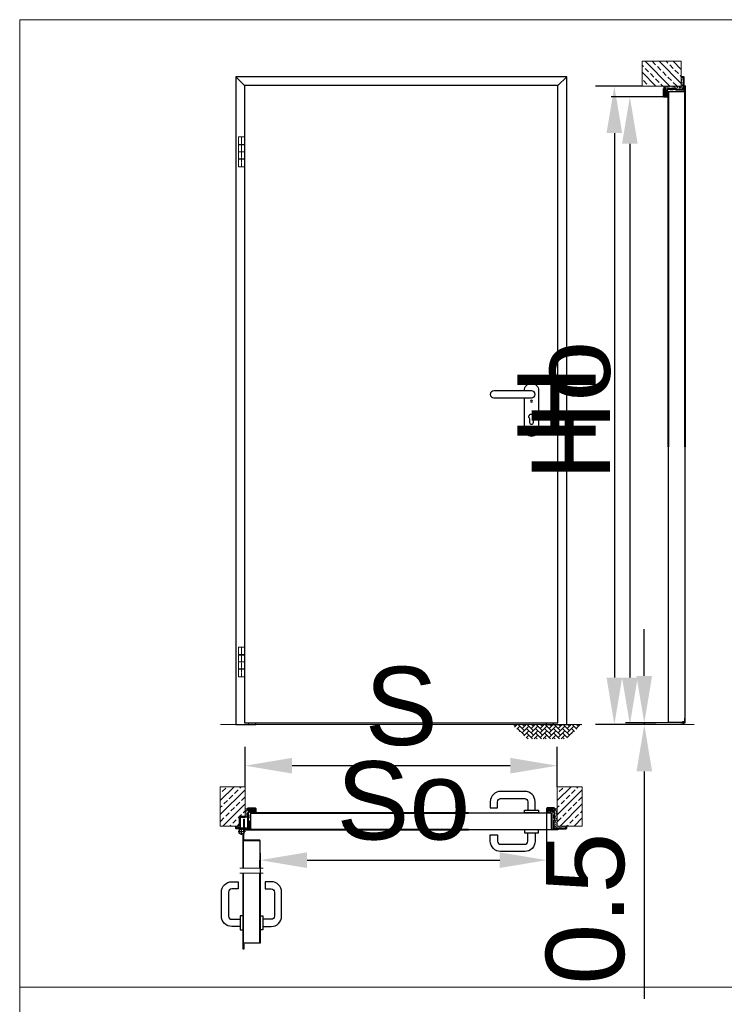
# Model space of a CAD drawing. Header units: millimetres. Extents: x 23192 to 149900, y -396339 to -79279.
# Tile 132 of 136: x 74770 to 74995, y -208640 to -208326. Entities that reach past the tile are written whole.
import ezdxf

# ---------------------------------------------------------------- set-up
doc = ezdxf.new("R2010")
doc.units = ezdxf.units.MM
doc.linetypes.add('CENTER', pattern=[0.6, 0.375, -0.075, 0.075, -0.075])
doc.layers.get('0').update_dxf_attribs({"lineweight": 0})
for name, color, linetype in [('GRUBA', 4, 'Continuous'), ('GRUBA-2', 210, 'Continuous'), ('GRUBA-4', 150, 'Continuous'), ('GRUBA-5', 200, 'Continuous'), ('WYMIAR-2', 230, 'Continuous'), ('zawias', 7, 'Continuous')]:
    doc.layers.add(name, color=color, linetype=linetype)
doc.layers.add('KRAWĘDZIE', color=7, linetype='Continuous', lineweight=20)
doc.layers.add('LINIA CIENKA', color=8, linetype='Continuous', lineweight=5)
doc.styles.get("Standard").update_dxf_attribs({"font": 'arial.ttf', "height": 25})
doc.dimstyles.new('1-1X6', dxfattribs={"dimscale": 6, "dimtxt": 2.5, "dimasz": 2.5, "dimexe": 1, "dimexo": 0, "dimgap": 1, "dimtad": 1, "dimrnd": 0.1, "dimdsep": 46, "dimtxsty": 'Standard', "dimcen": -2, "dimclrd": 256, "dimclre": 256, "dimclrt": 50, "dimadec": 0, "dimazin": 0, "dimtfac": 1, "dimtmove": 0, "dimatfit": 0, "dimfxl": 1, "dimtolj": 1, "dimarcsym": 0})

# ---------------------------------------------------------------- blocks, each defined once
blk = doc.blocks.new('nit4-2')
at = {"ltscale": 0.2}
blk.add_line((-2, 0), (2, 0), dxfattribs=at)
blk.add_lwpolyline([(-4, 0), (4, 0, -0.25)], format="xyb", close=True, dxfattribs=at)
blk = doc.blocks.new('nit4-1')
at = {"ltscale": 0.2}
blk.add_lwpolyline([(-2.3, 2), (2.3, 2, -0.515354), (2.7, 0), (-2.7, 0, -0.515354)], format="xyb", close=True, dxfattribs=at)
blk = doc.blocks.new('nit fi4')
at = {"ltscale": 0.2}
for p, q in [((-2, 1.6), (-2, 0)), ((2, 1.6), (2, 0))]:
    blk.add_line(p, q, dxfattribs=at)
at = {"color": 2, "linetype": 'CENTER', "ltscale": 0.1}
blk.add_line((0, 5.6), (0, -3), dxfattribs=at)
for name, p in [('nit4-2', (0, 0)), ('nit4-1', (0, 1.6))]:
    blk.add_blockref(name, p)
blk = doc.blocks.new('KL-prosta-1')
for p, q in [((0, 35), (0, 35)), ((22.5, 11.5), (22.5, 12.5)), ((0, -96.5), (0, -96.5))]:
    blk.add_line(p, q)
blk.add_lwpolyline([(22.5, 12.5, 0.414214), (0, 35, 0.414214), (-22.5, 12.5), (-22.5, -112, 0.414214), (0, -134.5, 0.414214), (22.5, -112), (22.5, -11.5)], format="xyb")
for points in [[(0, -11.5, -1), (0, 11.5), (120, 11.5, -1), (120, -11.5)], [(0, -96.5, 0.414214), (5, -91.5), (5, -78.4, 3.074773), (-5, -78.4), (-5, -91.5, 0.414214)]]:
    blk.add_lwpolyline(points, format="xyb", close=True)
for centre in [(0, -21.5), (0, -112)]:
    blk.add_circle(centre, 3)
blk = doc.blocks.new('KL-prosta-3')
blk.add_lwpolyline([(-11.5, 9), (-11.5, 36, -0.414214), (21.5, 69), (98.5, 69, -0.414214), (131.5, 36), (131.5, 16), (108.5, 16), (108.5, 36, 0.414214), (98.5, 46), (21.5, 46, 0.414214), (11.5, 36), (11.5, 9)], format="xyb", close=True)
blk.add_lwpolyline([(22.5, 0), (22.5, 9), (-22.5, 9), (-22.5, 0)], close=True)
blk = doc.blocks.new('*D266')
at = {"layer": 'DEFPOINTS', "color": 0, "transparency": 16777216}
for p in [(74968.83, -208346.92), (74959.98, -208550.92), (74973.35, -208550.92)]:
    blk.add_point(p, dxfattribs=at)
at = {"layer": 'WYMIAR-2', "lineweight": -2, "transparency": 16777216}
for p, q in [((74968.83, -208346.92), (74953.98, -208346.92)), ((74959.98, -208361.92), (74959.98, -208535.92)), ((74973.35, -208550.92), (74953.98, -208550.92))]:
    blk.add_line(p, q, dxfattribs=at)
at = {"layer": 'WYMIAR-2', "transparency": 16777216}
for points in [[(74957.48, -208361.92), (74962.48, -208361.92), (74959.98, -208346.92)], [(74957.48, -208535.92), (74962.48, -208535.92), (74959.98, -208550.92)]]:
    blk.add_solid(points, dxfattribs=at)
at = {"layer": 'WYMIAR-2', "color": 50, "transparency": 16777216, "insert": (74941.48, -208448.92), "char_height": 25, "attachment_point": 5, "rotation": 90}
blk.add_mtext('\\A1;H', dxfattribs=at)
blk = doc.blocks.new('*D267')
at = {"layer": 'DEFPOINTS', "color": 0, "transparency": 16777216}
for p in [(74975.8, -208350.32), (74964.93, -208550.92), (74973.35, -208550.92)]:
    blk.add_point(p, dxfattribs=at)
at = {"layer": 'WYMIAR-2', "lineweight": -2, "transparency": 16777216}
for p, q in [((74975.8, -208350.32), (74958.93, -208350.32)), ((74964.93, -208365.32), (74964.93, -208535.92)), ((74973.35, -208550.92), (74958.93, -208550.92))]:
    blk.add_line(p, q, dxfattribs=at)
at = {"layer": 'WYMIAR-2', "transparency": 16777216}
for points in [[(74962.43, -208365.32), (74967.43, -208365.32), (74964.93, -208350.32)], [(74962.43, -208535.92), (74967.43, -208535.92), (74964.93, -208550.92)]]:
    blk.add_solid(points, dxfattribs=at)
at = {"layer": 'WYMIAR-2', "color": 50, "transparency": 16777216, "insert": (74946.22, -208450.62), "char_height": 25, "attachment_point": 5, "rotation": 90}
blk.add_mtext('\\A1;Ho', dxfattribs=at)
blk = doc.blocks.new('*D271')
at = {"layer": 'DEFPOINTS', "color": 0, "transparency": 16777216}
for p in [(74969.54, -208550.92), (74973.35, -208550.92), (74981.19, -208550.42)]:
    blk.add_point(p, dxfattribs=at)
at = {"layer": 'WYMIAR-2', "lineweight": -2, "transparency": 16777216}
for p, q in [((74969.54, -208535.42), (74969.54, -208520.42)), ((74981.19, -208550.42), (74963.54, -208550.42)), ((74973.35, -208550.92), (74963.54, -208550.92)), ((74969.54, -208550.42), (74969.54, -208550.92)), ((74969.54, -208565.92), (74969.54, -208638.62))]:
    blk.add_line(p, q, dxfattribs=at)
at = {"layer": 'WYMIAR-2', "transparency": 16777216}
for points in [[(74967.04, -208535.42), (74972.04, -208535.42), (74969.54, -208550.42)], [(74967.04, -208565.92), (74972.04, -208565.92), (74969.54, -208550.92)]]:
    blk.add_solid(points, dxfattribs=at)
at = {"layer": 'WYMIAR-2', "color": 50, "transparency": 16777216, "insert": (74950.78, -208609.77), "char_height": 25, "attachment_point": 5, "rotation": 90}
blk.add_mtext('\\A1;0.5', dxfattribs=at)
blk = doc.blocks.new('*D272')
at = {"layer": 'DEFPOINTS', "color": 0, "transparency": 16777216}
for p in [(74842.06, -208564.09), (74842.06, -208570.84), (74941.76, -208570.84)]:
    blk.add_point(p, dxfattribs=at)
at = {"layer": 'WYMIAR-2', "lineweight": -2, "transparency": 16777216}
for p, q in [((74842.06, -208570.84), (74842.06, -208558.09)), ((74941.76, -208570.84), (74941.76, -208558.09)), ((74926.76, -208564.09), (74857.06, -208564.09))]:
    blk.add_line(p, q, dxfattribs=at)
at = {"layer": 'WYMIAR-2', "transparency": 16777216}
for points in [[(74857.06, -208561.59), (74857.06, -208566.59), (74842.06, -208564.09)], [(74926.76, -208561.59), (74926.76, -208566.59), (74941.76, -208564.09)]]:
    blk.add_solid(points, dxfattribs=at)
at = {"layer": 'WYMIAR-2', "color": 50, "transparency": 16777216, "insert": (74891.91, -208545.16), "char_height": 25, "attachment_point": 5}
blk.add_mtext('\\A1;S', dxfattribs=at)
blk = doc.blocks.new('*D273')
at = {"layer": 'DEFPOINTS', "color": 0, "transparency": 16777216}
for p in [(74938.36, -208578.84), (74846.83, -208592.09), (74938.36, -208594.28)]:
    blk.add_point(p, dxfattribs=at)
at = {"layer": 'WYMIAR-2', "lineweight": -2, "transparency": 16777216}
for p, q in [((74938.36, -208578.84), (74938.36, -208600.28)), ((74846.83, -208592.09), (74846.83, -208600.28)), ((74861.83, -208594.28), (74923.36, -208594.28))]:
    blk.add_line(p, q, dxfattribs=at)
at = {"layer": 'WYMIAR-2', "transparency": 16777216}
for points in [[(74861.83, -208591.78), (74861.83, -208596.78), (74846.83, -208594.28)], [(74923.36, -208591.78), (74923.36, -208596.78), (74938.36, -208594.28)]]:
    blk.add_solid(points, dxfattribs=at)
at = {"layer": 'WYMIAR-2', "color": 50, "transparency": 16777216, "insert": (74892.59, -208575.35), "char_height": 25, "attachment_point": 5}
blk.add_mtext('\\A1;So', dxfattribs=at)

msp = doc.modelspace()

# ---------------------------------------------------------------- hatches: boundary and pattern name
at = {"layer": 'GRUBA-4'}
h = msp.add_hatch(dxfattribs=at)
h.set_pattern_fill('ANSI37', color=254, scale=0.022, angle=270, style=0)
h.set_pattern_definition([(315, (74977.802384, -207673.30287), (0.049391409, 0.049391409), []), (45, (74977.802384, -207673.30287), (-0.049391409, 0.049391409), [])])
h.paths.add_polyline_path([(74978.802, -208347.916), (74978.802, -208348.116), (74977.802, -208348.116), (74977.802, -208347.916)])
h = msp.add_hatch(dxfattribs=at)
h.set_pattern_fill('ANSI37', color=254, scale=0.022, style=0)
h.set_pattern_definition([(45, (74168.444346, -208580.820536), (-0.049391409, 0.049391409), []), (135, (74168.444346, -208580.820536), (-0.049391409, -0.049391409), [])])
h.paths.add_polyline_path([(74843.058, -208579.821), (74843.258, -208579.821), (74843.258, -208580.821), (74843.058, -208580.821)])
h = msp.add_hatch(dxfattribs=at)
h.set_pattern_fill('ANSI37', color=254, scale=0.022, style=0)
h.set_pattern_definition([(45, (74155.144346, -208580.820536), (-0.0493914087, 0.0493914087), []), (135, (74155.144346, -208580.820536), (-0.0493914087, -0.0493914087), [])])
h.paths.add_polyline_path([(74940.759, -208579.821), (74940.559, -208579.821), (74940.559, -208580.821), (74940.759, -208580.821)])
at = {"layer": 'LINIA CIENKA'}
h = msp.add_hatch(dxfattribs=at)
h.set_pattern_fill('ANSI33', color=254, scale=0.5, angle=90)
h.set_pattern_definition([(135, (73408.9224, -208125.1507), (-2.245064, -2.245064), []), (135, (73408.9224, -208122.9057), (-2.245064, -2.245064), [1.5875, -0.79375])])
h.paths.add_polyline_path([(74968.826, -208338.986), (74968.826, -208346.916), (74981.352, -208346.916), (74981.352, -208338.986)])
h = msp.add_hatch(dxfattribs=at)
h.set_pattern_fill('AR-CONC', color=254, scale=0.003)
h.set_pattern_definition([(50, (75042.59347, -207024.2006), (0.546554, -0.04781726), [0.05715, -0.62865]), (355, (75042.5935, -207024.2006), (-0.10573026, 0.57317054), [0.04572, -0.50292175]), (100.451445, (75042.639, -207024.2046), (0.44082374, 0.52535326), [0.04857003, -0.53427073]), (46.1842, (75042.5935, -207024.0482), (0.81323712, -0.126127), [0.085725, -0.942975]), (96.63556, (75042.66124, -207024.0587), (0.7122124, 0.74227837), [0.07285507, -0.8014068]), (351.18415, (75042.5935, -207024.0482), (0.7122124, 0.7422784), [0.0685799, -0.7543792]), (21, (75042.66967, -207024.0863), (0.45484317, -0.3067956), [0.05715, -0.62865]), (326, (75042.6697, -207024.0863), (0.18540609, 0.5525639), [0.04572, -0.50292]), (71.451445, (75042.7076, -207024.11186), (0.64024926, 0.2457683), [0.04857003, -0.53426981]), (37.5, (75042.59347, -207024.2006), (0.00926581, 0.253665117), [0, -0.496824, 0, -0.51054, 0, -0.504825]), (7.5, (75042.59347, -207024.2006), (0.20045899, 0.300541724), [0, -0.291084, 0, -0.485394, 0, -0.192405]), (327.5, (75042.42355, -207024.2006), (0.406771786, -0.017186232), [0, -0.1905, 0, -0.59436, 0, -0.78867]), (317.5, (75042.34735, -207024.2006), (0.44438754, 0.07627947), [0, -0.24765, 0, -0.394716, 0, -0.56007])])
h.paths.add_polyline_path([(74982.102, -208344.166, 0.4142136), (74982.002, -208344.066), (74981.352, -208344.066), (74981.352, -208346.916), (74975.802, -208346.916), (74975.802, -208347.716), (74976.352, -208347.716), (74976.352, -208347.866), (74975.802, -208347.866, 0.4142136), (74975.702, -208347.966), (74975.702, -208348.616, -0.4142136), (74975.952, -208348.366), (74976.662, -208348.366, 0.2679492), (74976.748, -208348.316), (74976.994, -208347.891, -0.2679492), (74977.21, -208347.766), (74979.395, -208347.766, -0.2679492), (74979.611, -208347.891), (74979.626, -208347.916, 0.2679492), (74979.712, -208347.966), (74982.002, -208347.966, 0.4142136), (74982.102, -208347.866)])
h = msp.add_hatch(dxfattribs=at)
h.set_pattern_fill('AR-HBONE', color=254, scale=0.01)
h.set_pattern_definition([(45, (75042.5935, -207016.2006), (1e-16, 1.436841), [3.048, -1.016]), (135, (75043.3119, -207015.4822), (1e-16, 1.436841), [3.048, -1.016])])
h.paths.add_polyline_path([(74949.604, -208550.916), (74927.238, -208550.916), (74932.152, -208555.541), (74944.689, -208555.541)])
h = msp.add_hatch(dxfattribs=at)
h.set_pattern_fill('ANSI33', color=254, scale=0.5)
h.set_pattern_definition([(45, (74719.1234, -207010.9406), (-2.245064, 2.245064), []), (45, (74721.3684, -207010.9406), (-2.245064, 2.245064), [1.5875, -0.79375])])
h.paths.add_polyline_path([(74834.128, -208583.371), (74840.203, -208583.371), (74840.203, -208580.227), (74842.058, -208580.227), (74842.058, -208570.844), (74834.128, -208570.844)])
h = msp.add_hatch(dxfattribs=at)
h.set_pattern_fill('ANSI33', color=254, scale=0.5)
h.set_pattern_definition([(45, (75163.525, -207010.9406), (-2.245064, 2.245064), []), (45, (75165.77, -207010.9406), (-2.245064, 2.245064), [1.5875, -0.79375])])
h.paths.add_polyline_path([(74949.689, -208570.844), (74941.759, -208570.844), (74941.759, -208583.371), (74949.689, -208583.371)])
h = msp.add_hatch(dxfattribs=at)
h.set_pattern_fill('AR-CONC', color=254, scale=0.003)
h.set_pattern_definition([(50, (74719.12337, -207010.9406), (0.54655401, -0.04781726), [0.05715, -0.62865]), (355, (74719.1234, -207010.9406), (-0.10573026, 0.57317054), [0.04572, -0.50292175]), (100.451445, (74719.1689, -207010.9446), (0.44082374, 0.52535326), [0.04857003, -0.53427073]), (46.1842, (74719.1234, -207010.7882), (0.81323712, -0.12612698), [0.085725, -0.942975]), (96.63556, (74719.19114, -207010.7987), (0.7122124, 0.74227837), [0.07285507, -0.80140682]), (351.18415, (74719.1234, -207010.7882), (0.7122124, 0.74227837), [0.0685799, -0.7543792]), (21, (74719.19957, -207010.8263), (0.45484317, -0.3067956), [0.05715, -0.62865]), (326, (74719.1996, -207010.8263), (0.18540609, 0.5525639), [0.04572, -0.50292]), (71.451445, (74719.2375, -207010.85186), (0.64024926, 0.2457683), [0.04857003, -0.53426981]), (37.5, (74719.12337, -207010.9406), (0.00926581, 0.253665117), [0, -0.496824, 0, -0.51054, 0, -0.504825]), (7.5, (74719.12337, -207010.9406), (0.200458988, 0.300541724), [0, -0.291084, 0, -0.485394, 0, -0.192405]), (327.5, (74718.95345, -207010.9406), (0.406771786, -0.017186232), [0, -0.1905, 0, -0.59436, 0, -0.78867]), (317.5, (74718.87725, -207010.9406), (0.444387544, 0.07627947), [0, -0.24765, 0, -0.394716, 0, -0.56007])])
h.paths.add_polyline_path([(74842.908, -208579.228, -0.2679492), (74843.033, -208579.012), (74843.458, -208578.766, 0.2679492), (74843.508, -208578.68), (74843.508, -208577.971, -0.4142136), (74843.758, -208577.721), (74843.108, -208577.721, 0.4142136), (74843.008, -208577.821), (74843.008, -208578.371), (74842.858, -208578.371), (74842.858, -208577.821), (74842.058, -208577.821), (74842.058, -208580.227), (74840.203, -208580.227), (74840.203, -208583.371), (74839.208, -208583.371), (74839.208, -208584.021, 0.4142136), (74839.308, -208584.121), (74839.608, -208584.121), (74839.608, -208583.996), (74840.508, -208583.996), (74840.508, -208580.696), (74842.108, -208580.696), (74842.108, -208580.496), (74842.908, -208580.496)])
h = msp.add_hatch(dxfattribs=at)
h.set_pattern_fill('AR-CONC', color=254, scale=0.003)
h.set_pattern_definition([(50, (75042.59347, -207010.9406), (0.54655401, -0.04781726), [0.05715, -0.62865]), (355, (75042.5935, -207010.9406), (-0.10573026, 0.57317054), [0.04572, -0.50292175]), (100.451445, (75042.639, -207010.9446), (0.44082374, 0.52535326), [0.04857003, -0.53427073]), (46.1842, (75042.5935, -207010.7882), (0.81323712, -0.12612698), [0.085725, -0.942975]), (96.63556, (75042.66124, -207010.7987), (0.7122124, 0.74227837), [0.07285507, -0.80140682]), (351.18415, (75042.5935, -207010.7882), (0.7122124, 0.74227837), [0.0685799, -0.7543792]), (21, (75042.66967, -207010.8263), (0.45484317, -0.3067956), [0.05715, -0.62865]), (326, (75042.6697, -207010.8263), (0.18540609, 0.5525639), [0.04572, -0.50292]), (71.451445, (75042.7076, -207010.85186), (0.64024926, 0.2457683), [0.04857003, -0.53426981]), (37.5, (75042.59347, -207010.9406), (0.00926581, 0.253665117), [0, -0.496824, 0, -0.51054, 0, -0.504825]), (7.5, (75042.59347, -207010.9406), (0.200458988, 0.300541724), [0, -0.291084, 0, -0.485394, 0, -0.192405]), (327.5, (75042.42355, -207010.9406), (0.406771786, -0.017186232), [0, -0.1905, 0, -0.59436, 0, -0.78867]), (317.5, (75042.34735, -207010.9406), (0.444387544, 0.07627947), [0, -0.24765, 0, -0.394716, 0, -0.56007])])
h.paths.add_polyline_path([(74940.909, -208579.228), (74940.909, -208581.413, -0.2679492), (74940.784, -208581.629), (74940.759, -208581.644, 0.2679492), (74940.709, -208581.73), (74940.709, -208584.021, 0.4142136), (74940.809, -208584.121), (74944.509, -208584.121, 0.4142136), (74944.609, -208584.021), (74944.609, -208583.371), (74941.759, -208583.371), (74941.759, -208577.821), (74940.959, -208577.821), (74940.959, -208578.371), (74940.809, -208578.371), (74940.809, -208577.821, 0.4142136), (74940.709, -208577.721), (74940.059, -208577.721, -0.4142136), (74940.309, -208577.971), (74940.309, -208578.68, 0.2679492), (74940.359, -208578.766), (74940.784, -208579.012, -0.2679492)])

# ---------------------------------------------------------------- linework, layer by layer
at = {"color": 254, "linetype": 'CENTER', "ltscale": 0.2}
for p, q in [((74840.948, -208363.166), (74840.948, -208372.666)), ((74839.998, -208367.916), (74841.898, -208367.916)), ((74840.948, -208526.165), (74840.948, -208535.665)), ((74839.998, -208530.915), (74841.898, -208530.915)), ((74842.148, -208585.071), (74839.748, -208585.071)), ((74840.948, -208583.871), (74840.948, -208586.271))]:
    msp.add_line(p, q, dxfattribs=at)
at = {"color": 254, "ltscale": 0.2}
msp.add_line((74841.898, -208585.071), (74841.898, -208584.421), dxfattribs=at)
at = {"color": 254, "linetype": 'CENTER', "ltscale": 0.5}
for p, q in [((74840.408, -208596.851), (74847.828, -208596.851)), ((74840.408, -208598.387), (74847.828, -208598.387))]:
    msp.add_line(p, q, dxfattribs=at)
at = {"color": 254}
for points in [[(74770.076, -208325.686), (75045.777, -208325.686), (75045.777, -208634.901), (74770.076, -208634.901)], [(74770.076, -208634.901), (75597.181, -208634.901), (75597.181, -208659.901), (74770.076, -208659.901)]]:
    msp.add_lwpolyline(points, close=True, dxfattribs=at)
at = {"color": 254, "ltscale": 0.2}
msp.add_lwpolyline([(74840.948, -208584.421), (74843.348, -208584.421, 0.4142136), (74843.798, -208583.971), (74843.798, -208581.971), (74843.498, -208581.971), (74843.498, -208583.971, -0.4142136), (74843.348, -208584.121), (74840.948, -208584.121, 4.8260126), (74841.641, -208584.421), (74841.422, -208584.626)], format="xyb", dxfattribs=at)
msp.add_lwpolyline([(74841.898, -208584.121), (74841.898, -208581.171), (74841.598, -208581.171), (74841.598, -208584.121)], dxfattribs=at)
msp.add_circle((74840.948, -208585.071), 0.65, dxfattribs=at)
at = {"layer": 'GRUBA', "color": 254}
for p, q in [((74839.058, -208343.916), (74841.898, -208346.759)), ((74944.759, -208343.916), (74941.919, -208346.759)), ((74843.258, -208550.916), (74843.258, -208550.416)), ((74845.458, -208550.916), (74845.458, -208550.416)), ((74938.359, -208550.916), (74938.359, -208550.416)), ((74940.559, -208550.916), (74940.559, -208550.416))]:
    msp.add_line(p, q, dxfattribs=at)
msp.add_lwpolyline([(74938.359, -208550.916), (74944.759, -208550.916), (74944.759, -208343.916), (74839.058, -208343.916), (74839.058, -208550.916), (74845.458, -208550.916)], dxfattribs=at)
at = {"layer": 'GRUBA', "color": 254, "ltscale": 0.2}
for points in [[(74976.878, -208348.391), (74977.124, -208347.966, -0.2679492), (74977.21, -208347.916), (74979.395, -208347.916, -0.2679492), (74979.481, -208347.966), (74979.496, -208347.991, 0.2679492), (74979.712, -208348.116), (74982.002, -208348.116), (74982.002, -208348.116, 0.4142136), (74982.252, -208347.866), (74982.252, -208344.166, 0.4142136), (74982.002, -208343.916), (74981.352, -208343.916), (74981.352, -208344.066), (74982.002, -208344.066, -0.4142136), (74982.102, -208344.166), (74982.102, -208347.866, -0.4142136), (74982.002, -208347.966), (74979.712, -208347.966, -0.2679492), (74979.626, -208347.916), (74979.611, -208347.891, 0.2679492), (74979.395, -208347.766), (74977.21, -208347.766, 0.2679492), (74976.994, -208347.891), (74976.748, -208348.316, -0.2679492), (74976.662, -208348.366), (74975.952, -208348.366, 0.4142136), (74975.702, -208348.616), (74975.702, -208349.916, 0.4142136), (74975.952, -208350.166), (74976.802, -208350.166), (74975.802, -208350.166, -0.4142136), (74975.702, -208350.066), (74975.702, -208347.966, -0.4142136), (74975.802, -208347.866), (74976.352, -208347.866), (74976.352, -208347.716), (74975.802, -208347.716, 0.4142136), (74975.552, -208347.966), (74975.552, -208350.066, 0.4142136), (74975.802, -208350.316), (74976.802, -208350.316, 1), (74976.802, -208350.016), (74975.952, -208350.016, -0.4142136), (74975.852, -208349.916), (74975.852, -208348.616, -0.4142136), (74975.952, -208348.516), (74976.662, -208348.516, 0.2679492)], [(74843.533, -208578.896), (74843.108, -208579.142, 0.2679492), (74843.058, -208579.228), (74843.058, -208581.413, 0.2679492), (74843.108, -208581.499), (74843.133, -208581.514, -0.2679492), (74843.258, -208581.73), (74843.258, -208584.021), (74843.258, -208584.021, -0.4142136), (74843.008, -208584.271), (74839.308, -208584.271, -0.4142136), (74839.058, -208584.021), (74839.058, -208583.371), (74839.208, -208583.371), (74839.208, -208584.021, 0.4142136), (74839.308, -208584.121), (74843.008, -208584.121, 0.4142136), (74843.108, -208584.021), (74843.108, -208581.73, 0.2679492), (74843.058, -208581.644), (74843.033, -208581.629, -0.2679492), (74842.908, -208581.413), (74842.908, -208579.228, -0.2679492), (74843.033, -208579.012), (74843.458, -208578.766, 0.2679492), (74843.508, -208578.68), (74843.508, -208577.971, -0.4142136), (74843.758, -208577.721), (74845.058, -208577.721, -0.4142136), (74845.308, -208577.971), (74845.308, -208578.821), (74845.308, -208577.821, 0.4142136), (74845.208, -208577.721), (74843.108, -208577.721, 0.4142136), (74843.008, -208577.821), (74843.008, -208578.371), (74842.858, -208578.371), (74842.858, -208577.821, -0.4142136), (74843.108, -208577.571), (74845.208, -208577.571, -0.4142136), (74845.458, -208577.821), (74845.458, -208578.821, -1), (74845.158, -208578.821), (74845.158, -208577.971, 0.4142136), (74845.058, -208577.871), (74843.758, -208577.871, 0.4142136), (74843.658, -208577.971), (74843.658, -208578.68, -0.2679492)], [(74940.284, -208578.896), (74940.709, -208579.142, -0.2679492), (74940.759, -208579.228), (74940.759, -208581.413, -0.2679492), (74940.709, -208581.499), (74940.684, -208581.514, 0.2679492), (74940.559, -208581.73), (74940.559, -208584.021), (74940.559, -208584.021, 0.4142136), (74940.809, -208584.271), (74944.509, -208584.271, 0.4142136), (74944.759, -208584.021), (74944.759, -208583.371), (74944.609, -208583.371), (74944.609, -208584.021, -0.4142136), (74944.509, -208584.121), (74940.809, -208584.121, -0.4142136), (74940.709, -208584.021), (74940.709, -208581.73, -0.2679492), (74940.759, -208581.644), (74940.784, -208581.629, 0.2679492), (74940.909, -208581.413), (74940.909, -208579.228, 0.2679492), (74940.784, -208579.012), (74940.359, -208578.766, -0.2679492), (74940.309, -208578.68), (74940.309, -208577.971, 0.4142136), (74940.059, -208577.721), (74938.759, -208577.721, 0.4142136), (74938.509, -208577.971), (74938.509, -208578.821), (74938.509, -208577.821, -0.4142136), (74938.609, -208577.721), (74940.709, -208577.721, -0.4142136), (74940.809, -208577.821), (74940.809, -208578.371), (74940.959, -208578.371), (74940.959, -208577.821, 0.4142136), (74940.709, -208577.571), (74938.609, -208577.571, 0.4142136), (74938.359, -208577.821), (74938.359, -208578.821, 1), (74938.659, -208578.821), (74938.659, -208577.971, -0.4142136), (74938.759, -208577.871), (74940.059, -208577.871, -0.4142136), (74940.159, -208577.971), (74940.159, -208578.68, 0.2679492)]]:
    msp.add_lwpolyline(points, format="xyb", close=True, dxfattribs=at)
at = {"layer": 'GRUBA-2', "color": 254}
for points in [[(74841.898, -208538.915), (74841.898, -208550.416), (74941.919, -208550.416), (74941.919, -208346.759), (74841.898, -208346.759), (74841.898, -208375.916)], [(74841.898, -208375.916), (74841.898, -208538.915)]]:
    msp.add_lwpolyline(points, dxfattribs=at)
at = {"layer": 'GRUBA-2', "color": 254, "ltscale": 0.2}
for points in [[(74982.512, -208462.216), (74982.512, -208346.876, 1), (74982.432, -208346.876), (74982.432, -208348.356), (74982.352, -208348.356), (74982.352, -208346.876, -1), (74982.592, -208346.876), (74982.592, -208462.216)], [(74977.172, -208462.216), (74977.172, -208348.756, -0.4142136), (74977.272, -208348.656), (74982.412, -208348.656, 0.4142136), (74982.432, -208348.636), (74982.432, -208347.056), (74982.512, -208347.056), (74982.512, -208348.636, -0.4142136), (74982.412, -208348.736), (74977.272, -208348.736, 0.4142136), (74977.252, -208348.756), (74977.252, -208462.216)], [(74977.172, -208462.216), (74977.172, -208550.236, 0.4142136), (74977.272, -208550.336), (74982.412, -208550.336, 0.4142136), (74982.512, -208550.236), (74982.512, -208548.936), (74982.432, -208548.936), (74982.432, -208550.236, -0.4142136), (74982.412, -208550.256), (74977.272, -208550.256, -0.4142136), (74977.252, -208550.236), (74977.252, -208462.216)], [(74982.512, -208462.216), (74982.512, -208550.316, -0.4142136), (74982.492, -208550.336), (74981.192, -208550.336), (74981.192, -208550.416), (74982.492, -208550.416, 0.4142136), (74982.592, -208550.316), (74982.592, -208462.216)], [(74913.454, -208579.191), (74843.898, -208579.191, 0.4142136), (74843.798, -208579.291), (74843.798, -208584.431, -0.4142136), (74843.778, -208584.451), (74842.198, -208584.451), (74842.198, -208584.531), (74843.778, -208584.531, 0.4142136), (74843.878, -208584.431), (74843.878, -208579.291, -0.4142136), (74843.898, -208579.271), (74913.454, -208579.271)], [(74913.454, -208579.191), (74939.919, -208579.191, -0.4142136), (74940.019, -208579.291), (74940.019, -208584.431, 0.4142136), (74940.039, -208584.451), (74941.619, -208584.451), (74941.619, -208584.531), (74940.039, -208584.531, -0.4142136), (74939.939, -208584.431), (74939.939, -208579.291, 0.4142136), (74939.919, -208579.271), (74913.454, -208579.271)], [(74841.488, -208596.851), (74841.488, -208586.141, -1), (74841.568, -208586.141), (74841.568, -208587.621), (74841.648, -208587.621), (74841.648, -208586.141, 1), (74841.408, -208586.141), (74841.408, -208596.851)], [(74913.454, -208584.531), (74842.018, -208584.531, -1), (74842.018, -208584.451), (74843.498, -208584.451), (74843.498, -208584.371), (74842.018, -208584.371, 1), (74842.018, -208584.611), (74913.454, -208584.611)], [(74913.454, -208584.531), (74941.799, -208584.531, 1), (74941.799, -208584.451), (74940.319, -208584.451), (74940.319, -208584.371), (74941.799, -208584.371, -1), (74941.799, -208584.611), (74913.454, -208584.611)], [(74846.828, -208596.851), (74846.828, -208588.021, 0.4142136), (74846.728, -208587.921), (74841.588, -208587.921, -0.4142136), (74841.568, -208587.901), (74841.568, -208586.321), (74841.488, -208586.321), (74841.488, -208587.901, 0.4142136), (74841.588, -208588.001), (74846.728, -208588.001, -0.4142136), (74846.748, -208588.021), (74846.748, -208596.851)], [(74841.488, -208598.387), (74841.488, -208622.597, 1), (74841.568, -208622.597), (74841.568, -208621.117), (74841.648, -208621.117), (74841.648, -208622.597, -1), (74841.408, -208622.597), (74841.408, -208598.387)], [(74846.828, -208598.387), (74846.828, -208620.717, -0.4142136), (74846.728, -208620.817), (74841.588, -208620.817, 0.4142136), (74841.568, -208620.837), (74841.568, -208622.417), (74841.488, -208622.417), (74841.488, -208620.837, -0.4142136), (74841.588, -208620.737), (74846.728, -208620.737, 0.4142136), (74846.748, -208620.717), (74846.748, -208598.387)]]:
    msp.add_lwpolyline(points, format="xyb", dxfattribs=at)
for points in [[(74841.408, -208596.851), (74841.408, -208594.252)], [(74841.408, -208596.851), (74841.408, -208594.252)], [(74841.488, -208594.252), (74841.488, -208596.851)], [(74846.748, -208596.851), (74846.748, -208594.252)], [(74846.748, -208596.851), (74846.748, -208594.252)], [(74846.828, -208594.252), (74846.828, -208596.851)]]:
    msp.add_lwpolyline(points, dxfattribs=at)
at = {"layer": 'GRUBA-4', "color": 254}
for p, q in [((74975.852, -208348.738), (74975.852, -208349.867)), ((74975.852, -208349.867), (74975.988, -208350.003)), ((74975.867, -208348.703), (74976.038, -208348.532)), ((74976.245, -208348.817), (74975.952, -208348.817)), ((74975.952, -208348.817), (74975.952, -208349.767)), ((74976.458, -208349.767), (74975.952, -208349.767)), ((74975.994, -208348.717), (74976.108, -208348.603)), ((74976.152, -208348.717), (74975.994, -208348.717)), ((74975.994, -208349.867), (74976.058, -208349.932)), ((74976.171, -208349.867), (74975.994, -208349.867)), ((74976.245, -208348.817), (74976.125, -208349.303)), ((74976.125, -208349.303), (74976.458, -208349.767)), ((74976.152, -208348.717), (74976.338, -208348.532)), ((74976.171, -208349.867), (74976.307, -208350.003)), ((74976.348, -208348.817), (74976.233, -208349.282)), ((74976.233, -208349.282), (74976.595, -208349.787)), ((74976.294, -208348.717), (74976.408, -208348.603)), ((74976.452, -208348.717), (74976.294, -208348.717)), ((74976.313, -208349.867), (74976.378, -208349.932)), ((74976.448, -208349.867), (74976.313, -208349.867)), ((74976.552, -208348.817), (74976.348, -208348.817)), ((74976.452, -208348.717), (74976.638, -208348.532)), ((74976.493, -208349.94), (74976.454, -208350.017)), ((74976.552, -208348.817), (74976.552, -208349.145)), ((74976.594, -208348.717), (74976.708, -208348.603)), ((74976.594, -208348.717), (74976.652, -208348.738)), ((74976.652, -208348.738), (74976.652, -208349.145)), ((74976.707, -208349.195), (74977.013, -208349.165)), ((74976.717, -208349.295), (74976.979, -208349.269)), ((74977.022, -208349.751), (74977.022, -208349.309)), ((74977.122, -208349.78), (74977.122, -208349.265)), ((74843.844, -208577.885), (74843.673, -208578.056)), ((74843.859, -208578.171), (74843.673, -208578.356)), ((74843.859, -208578.471), (74843.673, -208578.656)), ((74843.859, -208578.012), (74843.744, -208578.127)), ((74843.859, -208578.312), (74843.744, -208578.427)), ((74843.859, -208578.612), (74843.744, -208578.727)), ((74843.859, -208578.171), (74843.859, -208578.012)), ((74843.859, -208578.471), (74843.859, -208578.312)), ((74843.859, -208578.612), (74843.88, -208578.671)), ((74843.88, -208577.871), (74845.009, -208577.871)), ((74843.88, -208578.671), (74844.287, -208578.671)), ((74843.959, -208578.263), (74843.959, -208577.971)), ((74843.959, -208577.971), (74844.909, -208577.971)), ((74843.959, -208578.263), (74844.444, -208578.143)), ((74843.959, -208578.366), (74844.424, -208578.251)), ((74843.959, -208578.571), (74843.959, -208578.366)), ((74843.959, -208578.571), (74844.287, -208578.571)), ((74844.337, -208578.725), (74844.307, -208579.031)), ((74844.922, -208579.141), (74844.406, -208579.141)), ((74844.436, -208578.735), (74844.411, -208578.997)), ((74844.424, -208578.251), (74844.928, -208578.613)), ((74844.444, -208578.143), (74844.909, -208578.476)), ((74844.893, -208579.041), (74844.45, -208579.041)), ((74844.909, -208578.476), (74844.909, -208577.971)), ((74845.009, -208577.871), (74845.144, -208578.006)), ((74845.009, -208578.012), (74845.073, -208578.077)), ((74845.009, -208578.19), (74845.009, -208578.012)), ((74845.009, -208578.19), (74845.144, -208578.325)), ((74845.009, -208578.331), (74845.073, -208578.396)), ((74845.009, -208578.467), (74845.009, -208578.331)), ((74845.081, -208578.511), (74845.159, -208578.472)), ((74938.736, -208578.511), (74938.658, -208578.472)), ((74938.808, -208577.871), (74938.673, -208578.006)), ((74938.808, -208578.19), (74938.673, -208578.325)), ((74938.808, -208578.012), (74938.744, -208578.077)), ((74938.808, -208578.331), (74938.744, -208578.396)), ((74939.938, -208577.871), (74938.808, -208577.871)), ((74938.808, -208578.19), (74938.808, -208578.012)), ((74938.808, -208578.467), (74938.808, -208578.331)), ((74939.393, -208578.251), (74938.889, -208578.613)), ((74938.895, -208579.141), (74939.411, -208579.141)), ((74938.908, -208578.476), (74938.908, -208577.971)), ((74939.858, -208577.971), (74938.908, -208577.971)), ((74939.373, -208578.143), (74938.908, -208578.476)), ((74938.924, -208579.041), (74939.367, -208579.041)), ((74939.858, -208578.263), (74939.373, -208578.143)), ((74939.381, -208578.735), (74939.407, -208578.997)), ((74939.858, -208578.366), (74939.393, -208578.251)), ((74939.481, -208578.725), (74939.51, -208579.031)), ((74939.858, -208578.571), (74939.53, -208578.571)), ((74939.938, -208578.671), (74939.53, -208578.671)), ((74939.858, -208578.263), (74939.858, -208577.971)), ((74939.858, -208578.571), (74939.858, -208578.366)), ((74939.958, -208578.612), (74939.938, -208578.671)), ((74939.958, -208578.012), (74940.073, -208578.127)), ((74939.958, -208578.171), (74939.958, -208578.012)), ((74939.958, -208578.171), (74940.144, -208578.356)), ((74939.958, -208578.312), (74940.073, -208578.427)), ((74939.958, -208578.471), (74939.958, -208578.312)), ((74939.958, -208578.471), (74940.144, -208578.656)), ((74939.958, -208578.612), (74940.073, -208578.727)), ((74939.973, -208577.885), (74940.144, -208578.056))]:
    msp.add_line(p, q, dxfattribs=at)
for points in [[(74977.802, -208348.116), (74977.802, -208347.916), (74978.802, -208347.916), (74978.802, -208348.116)], [(74843.258, -208580.821), (74843.058, -208580.821), (74843.058, -208579.821), (74843.258, -208579.821)], [(74940.559, -208580.821), (74940.759, -208580.821), (74940.759, -208579.821), (74940.559, -208579.821)]]:
    msp.add_lwpolyline(points, close=True, dxfattribs=at)
for centre, radius, start, end in [((74975.902, -208348.738), 0.05, 135, 180), ((74976.023, -208349.967), 0.05, 225, 270), ((74976.023, -208349.967), 0.05, 270, 45), ((74976.073, -208348.567), 0.05, 90, 135), ((74976.073, -208348.567), 0.05, 315, 90), ((74976.342, -208349.967), 0.05, 225, 270), ((74976.373, -208348.567), 0.05, 90, 135), ((74976.342, -208349.967), 0.05, 270, 45), ((74976.373, -208348.567), 0.05, 315, 90), ((74976.448, -208349.917), 0.05, 333.42534, 90), ((74976.702, -208349.145), 0.15, 180, 275.56341), ((74976.798, -208349.641), 0.25, 215.62394, 333.86258), ((74976.673, -208348.567), 0.05, 90, 135), ((74976.702, -208349.145), 0.05, 180, 275.56341), ((74976.673, -208348.567), 0.05, 315, 90), ((74976.812, -208349.714), 0.302, 268.12838, 310.27371), ((74976.982, -208349.309), 0.04, 0, 95.56341), ((74976.233, -208349.282), 1.019, 319.45857, 330.74497), ((74977.022, -208349.265), 0.1, 0, 95.56341), ((74843.709, -208578.091), 0.05, 135, 180), ((74843.709, -208578.091), 0.05, 180, 315), ((74843.709, -208578.391), 0.05, 135, 180), ((74843.709, -208578.391), 0.05, 180, 315), ((74843.709, -208578.691), 0.05, 135, 180), ((74843.709, -208578.691), 0.05, 180, 315), ((74843.88, -208577.921), 0.05, 90, 135), ((74844.287, -208578.721), 0.15, 354.43659, 90), ((74844.287, -208578.721), 0.05, 354.43659, 90), ((74844.406, -208579.041), 0.1, 174.43659, 270), ((74844.45, -208579.001), 0.04, 174.43659, 270), ((74844.783, -208578.816), 0.25, 296.13742, 54.37606), ((74844.424, -208578.251), 1.019, 299.25503, 310.54143), ((74845.059, -208578.467), 0.05, 180, 296.57466), ((74845.109, -208578.041), 0.05, 225, 0), ((74845.109, -208578.36), 0.05, 225, 0), ((74844.856, -208578.83), 0.302, 319.72629, 1.87162), ((74845.109, -208578.041), 0.05, 0, 45), ((74845.109, -208578.36), 0.05, 0, 45), ((74938.708, -208578.041), 0.05, 135, 180), ((74938.708, -208578.041), 0.05, 180, 315), ((74938.708, -208578.36), 0.05, 135, 180), ((74938.708, -208578.36), 0.05, 180, 315), ((74938.962, -208578.83), 0.302, 178.12838, 220.27371), ((74939.393, -208578.251), 1.019, 229.45857, 240.74497), ((74938.758, -208578.467), 0.05, 243.42534, 0), ((74939.034, -208578.816), 0.25, 125.62394, 243.86258), ((74939.367, -208579.001), 0.04, 270, 5.56341), ((74939.53, -208578.721), 0.15, 90, 185.56341), ((74939.411, -208579.041), 0.1, 270, 5.56341), ((74939.53, -208578.721), 0.05, 90, 185.56341), ((74939.938, -208577.921), 0.05, 45, 90), ((74940.108, -208578.091), 0.05, 225, 0), ((74940.108, -208578.391), 0.05, 225, 0), ((74940.108, -208578.691), 0.05, 225, 0), ((74940.108, -208578.091), 0.05, 0, 45), ((74940.108, -208578.391), 0.05, 0, 45), ((74940.108, -208578.691), 0.05, 0, 45)]:
    msp.add_arc(centre, radius, start, end, dxfattribs=at)
at = {"layer": 'GRUBA-5', "color": 254, "ltscale": 0.2}
for p, q in [((74841.358, -208583.996), (74841.358, -208584.121)), ((74842.358, -208583.996), (74842.358, -208584.121))]:
    msp.add_line(p, q, dxfattribs=at)
msp.add_lwpolyline([(74841.898, -208583.996), (74842.908, -208583.996, 0.4142136), (74842.983, -208583.921), (74842.983, -208583.321), (74843.108, -208583.321), (74843.108, -208583.921, -0.4142136), (74842.908, -208584.121), (74839.608, -208584.121), (74839.608, -208583.996), (74841.598, -208583.996)], format="xyb", dxfattribs=at)
at = {"layer": 'KRAWĘDZIE', "color": 254}
for p, q in [((74975.802, -208347.716), (74975.802, -208346.916)), ((74839.998, -208365.566), (74841.898, -208365.566)), ((74839.998, -208365.716), (74841.898, -208365.716)), ((74840.348, -208365.566), (74840.348, -208365.716)), ((74841.548, -208365.566), (74841.548, -208365.716)), ((74839.998, -208370.116), (74841.898, -208370.116)), ((74839.998, -208370.266), (74841.898, -208370.266)), ((74840.348, -208370.116), (74840.348, -208370.266)), ((74841.548, -208370.116), (74841.548, -208370.266)), ((74839.998, -208528.565), (74841.898, -208528.565)), ((74839.998, -208528.715), (74841.898, -208528.715)), ((74840.348, -208528.565), (74840.348, -208528.715)), ((74841.548, -208528.565), (74841.548, -208528.715)), ((74839.998, -208533.115), (74841.898, -208533.115)), ((74839.998, -208533.265), (74841.898, -208533.265)), ((74840.348, -208533.115), (74840.348, -208533.265)), ((74841.548, -208533.115), (74841.548, -208533.265)), ((74834.178, -208550.916), (74949.604, -208550.916)), ((74973.346, -208550.916), (74985.499, -208550.916)), ((74834.128, -208570.844), (74842.058, -208570.844)), ((74834.128, -208583.371), (74834.128, -208570.844)), ((74842.058, -208570.844), (74842.058, -208580.227)), ((74842.858, -208577.821), (74842.058, -208577.821)), ((74940.959, -208577.821), (74941.759, -208577.821)), ((74840.203, -208583.371), (74840.203, -208580.227)), ((74842.058, -208580.227), (74840.203, -208580.227)), ((74840.203, -208583.371), (74834.128, -208583.371))]:
    msp.add_line(p, q, dxfattribs=at)
for points in [[(74968.826, -208346.916), (74968.826, -208338.986), (74981.352, -208338.986), (74981.352, -208346.916)], [(74941.759, -208570.844), (74949.689, -208570.844), (74949.689, -208583.371), (74941.759, -208583.371)]]:
    msp.add_lwpolyline(points, close=True, dxfattribs=at)
for points in [[(74841.898, -208365.566), (74841.898, -208363.166), (74839.998, -208363.166), (74839.998, -208365.566)], [(74839.998, -208365.716), (74839.998, -208370.116)], [(74841.898, -208370.116), (74841.898, -208365.716)], [(74839.998, -208370.266), (74839.998, -208372.666), (74841.898, -208372.666), (74841.898, -208370.266)], [(74841.898, -208528.565), (74841.898, -208526.165), (74839.998, -208526.165), (74839.998, -208528.565)], [(74839.998, -208528.715), (74839.998, -208533.115)], [(74841.898, -208533.115), (74841.898, -208528.715)], [(74839.998, -208533.265), (74839.998, -208535.665), (74841.898, -208535.665), (74841.898, -208533.265)]]:
    msp.add_lwpolyline(points, dxfattribs=at)
at = {"layer": 'LINIA CIENKA', "color": 254}
msp.add_line((74834.128, -208573.009), (74834.193, -208572.944), dxfattribs=at)
at = {"layer": 'zawias', "color": 254, "ltscale": 0.2}
msp.add_lwpolyline([(74842.438, -208583.846), (74842.438, -208583.996), (74842.748, -208583.996, 0.4142136), (74842.908, -208583.836), (74842.908, -208580.496), (74842.108, -208580.496), (74842.108, -208580.696), (74840.508, -208580.696), (74840.508, -208583.996), (74841.158, -208583.996), (74841.158, -208583.846)], format="xyb", dxfattribs=at)

# ---------------------------------------------------------------- block references
at = {"layer": 'GRUBA-4', "color": 254, "ltscale": 0.2, "yscale": 0.1, "zscale": 0.1}
for name, p, xscale in [('KL-prosta-1', (74933.519, -208445.416), -0.1), ('nit fi4', (74981.942, -208550.416), 0.1), ('KL-prosta-3', (74933.519, -208579.191), -0.1)]:
    msp.add_blockref(name, p, dxfattribs=dict(at, xscale=xscale))
for p, xscale, rotation in [((74933.519, -208584.611), 0.1, 180), ((74841.408, -208614.317), 0.1, 89.99999999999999), ((74846.828, -208614.317), -0.1, 270)]:
    msp.add_blockref('KL-prosta-3', p, dxfattribs=dict(at, xscale=xscale, rotation=rotation))

# ---------------------------------------------------------------- dimensions: what is measured, and where the dimension line sits
at = {"layer": 'WYMIAR-2', "color": 254}
for base, p1, text, picture, middle in [((74959.983, -208550.916), (74968.826, -208346.916), 'H', '*D266', (74941.483, -208448.916)), ((74964.929, -208550.916), (74975.802, -208350.316), 'Ho', '*D267', (74946.224, -208450.616))]:
    dim = msp.add_linear_dim(base=base, p1=p1, p2=(74973.346, -208550.916), angle=90, text=text, dimstyle='1-1X6', dxfattribs=at)
    dim.commit()
    dim.dimension.update_dxf_attribs({"geometry": picture, "text_midpoint": middle})
dim = msp.add_linear_dim(base=(74969.541, -208550.916), p1=(74981.192, -208550.416), p2=(74973.346, -208550.916), angle=90, dimstyle='1-1X6', dxfattribs=at)
dim.commit()
dim.dimension.update_dxf_attribs({"geometry": '*D271', "text_midpoint": (74950.777, -208609.768)})
dim = msp.add_linear_dim(base=(74842.058, -208564.086), p1=(74941.759, -208570.844), p2=(74842.058, -208570.844), text='S', dimstyle='1-1X6', dxfattribs=at)
dim.commit()
dim.dimension.update_dxf_attribs({"geometry": '*D272', "text_midpoint": (74891.909, -208545.159)})
dim = msp.add_linear_dim(base=(74938.361, -208594.279), p1=(74846.828, -208592.092), p2=(74938.361, -208578.842), text='So', dimstyle='1-1X6', override={"dimrnd": 1}, dxfattribs=at)
dim.commit()
dim.dimension.update_dxf_attribs({"geometry": '*D273', "text_midpoint": (74892.594, -208575.353)})

doc.saveas('drawing.dxf')
